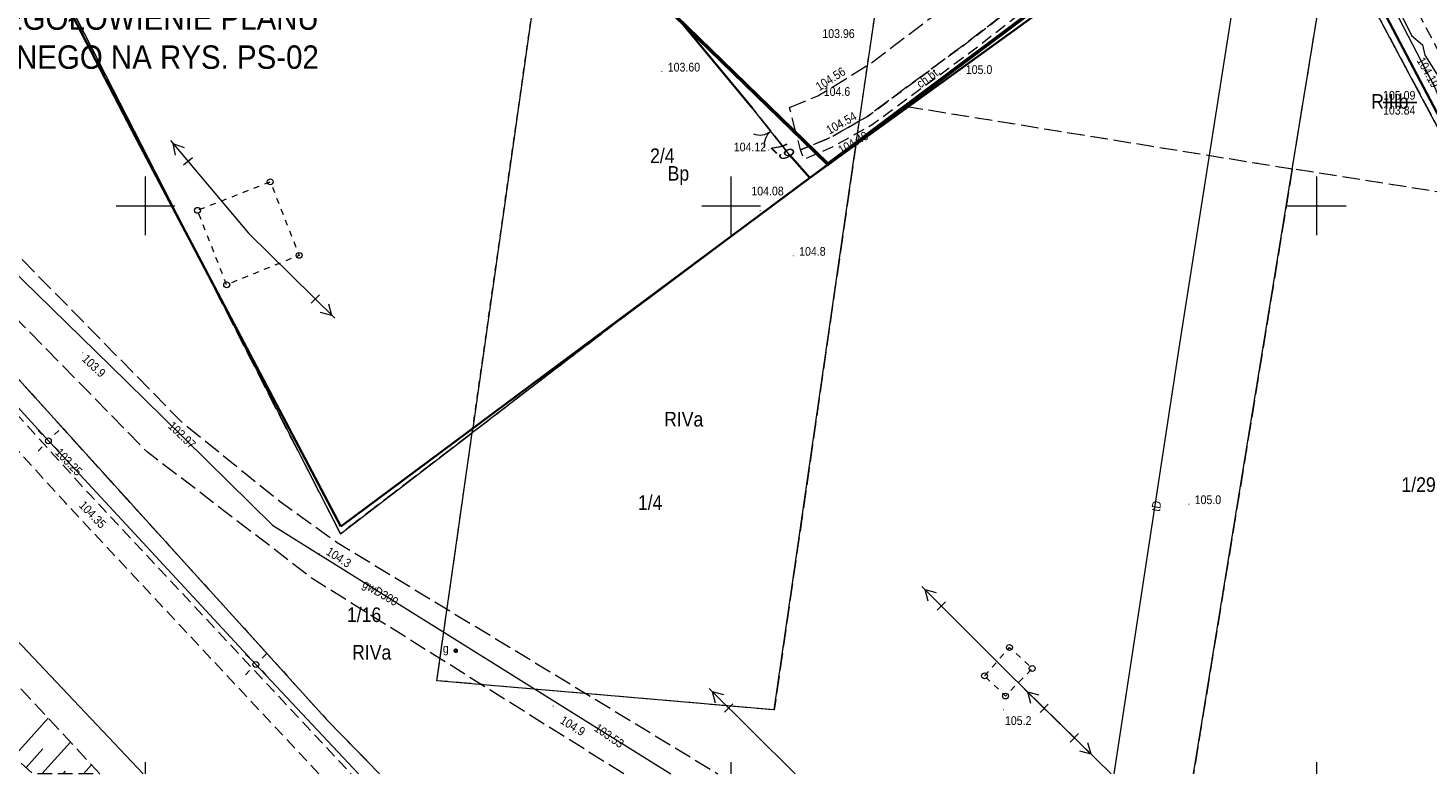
# Model space of a CAD drawing. Extents: x 7490163 to 7490671, y 5783984 to 5784563.
# Tile 9 of 43: x 7490340 to 7490459, y 5784251 to 5784315. Entities that reach past the tile are written whole.
import ezdxf
from ezdxf.enums import TextEntityAlignment as Align

# ---------------------------------------------------------------- set-up
doc = ezdxf.new("R2010")
doc.units = 0
doc.header["$MEASUREMENT"] = 0
for name, pattern in [('1.5_0.5', [2, 1.5, -0.5]), ('218-500', [1, 0.5, -0.5]), ('219-500', [0]), ('HIDDEN', [0.375, 0.25, -0.125]), ('ktok02-500', [0]), ('mz1.0_0.5', [1.5, 1, -0.5]), ('mz1.25_0.5', [1.75, 1.25, -0.5]), ('sm05_500', [1, 0.5, -0.5])]:
    doc.linetypes.add(name, pattern=pattern)
doc.layers.get('0').update_dxf_attribs({"linetype": 'CONTINUOUS', "lineweight": 5})
doc.layers.get('0').transparency = 0.8
for name, color, linetype, transparency in [('0-Inne (niezydentyfikowane)', 7, 'CONTINUOUS', 0.8), ('203-Punkt załamania granicy działki nie stabilizowany', 7, 'CONTINUOUS', 0.8), ('210-Oznaczenie użytku', 7, 'CONTINUOUS', 0.8), ('211-Nr działki', 7, 'CONTINUOUS', 0.8), ('217-Granica konturu klasyfikcyjnego', 7, 'CONTINUOUS', 0.8), ('218-Granica użytku', 7, 'CONTINUOUS', 0.8), ('219-Linia granicy', 7, 'CONTINUOUS', 0.8), ('238-Punkt adresowy', 7, 'CONTINUOUS', 0.8), ('brama (linia)', 7, 'CONTINUOUS', 0.8), ('brama (linia) - symbol', 7, 'CONTINUOUS', 0.8), ('chodnik (powierzchnia)', 7, 'CONTINUOUS', 0.8), ('chodnik (powierzchnia)-Atr17', 7, 'CONTINUOUS', 0.8), ('jezdnia (powierzchnia)', 7, 'CONTINUOUS', 0.8), ('latarnia (punkt)', 7, 'CONTINUOUS', 0.8), ('ogrodzenie trwałe (linia)', 7, 'CONTINUOUS', 0.8), ('przewód elektroenergetyczny (linia)', 7, 'CONTINUOUS', 0.8), ('przewód elektroenergetyczny wysokiego napięcia (linia) - symbol', 7, 'CONTINUOUS', 0.8), ('przewód gazowy (linia)', 7, 'CONTINUOUS', 0.8), ('przewód gazowy (linia)-Atr1', 7, 'CONTINUOUS', 0.8), ('przewód kanalizacyjny (linia)', 7, 'CONTINUOUS', 0.8), ('przewód telekomunikacyjny (linia)', 7, 'CONTINUOUS', 0.8), ('przewód telekomunikacyjny (linia)-Atr1', 7, 'CONTINUOUS', 0.8), ('punkt o określonej wysokości (sieć elektroenergetyczna)', 7, 'CONTINUOUS', 0.8), ('punkt o określonej wysokości (sieć elektroenergetyczna)-Atr2', 7, 'CONTINUOUS', 0.8), ('punkt o określonej wysokości (sieć gazowa)', 7, 'CONTINUOUS', 0.8), ('punkt o określonej wysokości (sieć gazowa)-Atr2', 7, 'CONTINUOUS', 0.8), ('punkt o określonej wysokości (sieć kanalizacyjna)-Atr3', 7, 'CONTINUOUS', 0.8), ('punkt o określonej wysokości (sieć telekomunikacyjna)-Atr2', 7, 'CONTINUOUS', 0.8), ('punkt o określonej wysokości (sieć telekomunikacyjna)-Atr3', 7, 'CONTINUOUS', 0.8), ('punkt wysokościowy naturalny', 7, 'CONTINUOUS', 0.8), ('punkt wysokościowy naturalny-Atr2', 7, 'CONTINUOUS', 0.8), ('punkt wysokościowy sztuczny', 7, 'CONTINUOUS', 0.8), ('punkt wysokościowy sztuczny-Atr2', 7, 'CONTINUOUS', 0.8), ('skarpa nieumocniona (powierzchnia)', 7, 'CONTINUOUS', 0.8), ('słup kratowy (powierzchnia)', 7, 'CONTINUOUS', 0.8), ('słup kratowy (powierzchnia) - symbol', 7, 'CONTINUOUS', 0.8), ('Wstawianie ramki sekcyjnej z opisem', 7, 'CONTINUOUS', 0.8), ('zasuwa - siec gazowa (punkt)', 7, 'CONTINUOUS', 0.8), ('zasuwa - siec gazowa (punkt)-Atr17', 7, 'CONTINUOUS', 0.8)]:
    doc.layers.add(name, color=color, linetype=linetype, transparency=transparency)
doc.layers.add('___granice działki', color=7, linetype='CONTINUOUS', lineweight=60)
doc.styles.get("Standard").update_dxf_attribs({"font": 'txt', "width": 0.75})
doc.styles.add('WYMIAR', font='arial.ttf', dxfattribs={"width": 0.9, "height": 0.9})
doc.linetypes.add('902-500', pattern='A,3.75,0,[1,ksztalty.shx,S=0.5,R=0,X=0,Y=0],3.75', length=7.5)

# ---------------------------------------------------------------- blocks, each defined once
blk = doc.blocks.new('SM01')
at = {"color": 0, "linetype": 'Continuous', "lineweight": 13}
for p, q in [((-0.53, 0.531), (-0.883, 0.884)), ((0.531, 0.531), (0.884, 0.884)), ((-0.53, -0.53), (-0.883, -0.883)), ((0.531, -0.53), (0.884, -0.883))]:
    blk.add_line(p, q, dxfattribs=at)
blk.add_circle((0, 0), 0.25, dxfattribs=at)
blk = doc.blocks.new('PW01')
at = {"linetype": 'Continuous', "lineweight": 13}
h = blk.add_hatch(color=0, dxfattribs=at)
edge = h.paths.add_edge_path()
edge.add_arc((0, 0), 0.045, 0, 360)
blk = doc.blocks.new('PW02')
at = {"linetype": 'Continuous', "lineweight": 13}
h = blk.add_hatch(color=0, dxfattribs=at)
edge = h.paths.add_edge_path()
edge.add_arc((0, 0), 0.045, 0, 360)
blk = doc.blocks.new('US25')
at = {"linetype": 'Continuous', "lineweight": 0}
h = blk.add_hatch(color=0, dxfattribs=at)
edge = h.paths.add_edge_path()
edge.add_arc((0, 0), 0.2, 0, 360)
blk = doc.blocks.new('OK02')
at = {"color": 0, "linetype": 'Continuous', "lineweight": 0}
for centre, start, end in [((-1.5, 0), 0, 60), ((1.5, 0), 120, 180)]:
    blk.add_arc(centre, 1.5, start, end, dxfattribs=at)
blk = doc.blocks.new('SM05')
at = {"color": 0, "linetype": 'Continuous', "lineweight": 13}
blk.add_circle((0, 0), 0.25, dxfattribs=at)
blk = doc.blocks.new('PE02')
at = {"color": 0, "linetype": 'Continuous', "lineweight": 13}
for p, q in [((10.35, 0), (0, 0)), ((8, -0.5), (8, 0.5)), ((10, 0), (9.134, 0.5)), ((10, 0), (9.134, -0.5))]:
    blk.add_line(p, q, dxfattribs=at)
blk = doc.blocks.new('203')
at = {"linetype": 'Continuous', "lineweight": 0}
h = blk.add_hatch(color=0, dxfattribs=at)
edge = h.paths.add_edge_path()
edge.add_arc((0, 0), 0.045, 0, 360)

msp = doc.modelspace()

# ---------------------------------------------------------------- linework, layer by layer
at = {"layer": '0-Inne (niezydentyfikowane)', "color": 7, "linetype": 'Continuous', "lineweight": 13}
for p, q in [((7490338.75, 5784252.98), (7490341.69, 5784256.24)), ((7490341.15, 5784251.5), (7490343.59, 5784254.2)), ((7490339.79, 5784252.03), (7490341.22, 5784253.62)), ((7490342.95, 5784251.5), (7490343.15, 5784251.72)), ((7490344.69, 5784251.5), (7490345.39, 5784252.27))]:
    msp.add_line(p, q, dxfattribs=at)
at = {"layer": '217-Granica konturu klasyfikcyjnego', "color": 3, "linetype": '1.5_0.5', "lineweight": 18, "flags": 128}
for points in [[(7490366.63, 5784272), (7490321.02, 5784361.08)], [(7490446.66, 5784332.33), (7490414.87, 5784308.51)], [(7490447.9, 5784303.16), (7490451.25, 5784323.72)], [(7490463.54, 5784300.68), (7490451.25, 5784323.72)], [(7490414.87, 5784308.51), (7490410.66, 5784305.36)], [(7490414.87, 5784308.51), (7490447.9, 5784303.16)], [(7490410.66, 5784305.36), (7490403.67, 5784256.96)], [(7490410.66, 5784305.36), (7490408.25, 5784303.56)], [(7490408.25, 5784303.56), (7490390.5, 5784290.27)], [(7490447.9, 5784303.16), (7490439.46, 5784251.5)], [(7490463.54, 5784300.68), (7490447.9, 5784303.16)], [(7490332.89, 5784292.09), (7490365.58, 5784256.01)], [(7490390.5, 5784290.27), (7490377.88, 5784280.61)], [(7490377.88, 5784280.61), (7490366.63, 5784272)], [(7490374.87, 5784259.45), (7490377.88, 5784280.61)], [(7490403.67, 5784256.96), (7490374.87, 5784259.45)], [(7490365.58, 5784256.01), (7490369.97, 5784251.5)]]:
    msp.add_lwpolyline(points, dxfattribs=at)
at = {"layer": '218-Granica użytku', "color": 3, "linetype": '218-500', "lineweight": 18, "flags": 128}
for points in [[(7490410.66, 5784305.36), (7490421.56, 5784379.62)], [(7490366.63, 5784272), (7490321.02, 5784361.08)], [(7490446.66, 5784332.33), (7490414.87, 5784308.51)], [(7490377.88, 5784280.61), (7490384.44, 5784326.69)], [(7490408.25, 5784303.56), (7490384.44, 5784326.69)], [(7490447.9, 5784303.16), (7490451.25, 5784323.72)], [(7490463.54, 5784300.68), (7490451.25, 5784323.72)], [(7490414.87, 5784308.51), (7490410.66, 5784305.36)], [(7490414.87, 5784308.51), (7490447.9, 5784303.16)], [(7490410.66, 5784305.36), (7490403.67, 5784256.96)], [(7490410.66, 5784305.36), (7490408.25, 5784303.56)], [(7490408.25, 5784303.56), (7490390.5, 5784290.27)], [(7490447.9, 5784303.16), (7490439.46, 5784251.5)], [(7490463.54, 5784300.68), (7490447.9, 5784303.16)], [(7490332.89, 5784292.09), (7490365.58, 5784256.01)], [(7490390.5, 5784290.27), (7490377.88, 5784280.61)], [(7490377.88, 5784280.61), (7490366.63, 5784272)], [(7490374.87, 5784259.45), (7490377.88, 5784280.61)], [(7490403.67, 5784256.96), (7490374.87, 5784259.45)], [(7490365.58, 5784256.01), (7490369.97, 5784251.5)]]:
    msp.add_lwpolyline(points, dxfattribs=at)
at = {"layer": '219-Linia granicy', "color": 7, "linetype": '219-500', "lineweight": 18, "flags": 128}
for points in [[(7490410.66, 5784305.36), (7490421.56, 5784379.62)], [(7490321.02, 5784361.08), (7490366.63, 5784272)], [(7490446.66, 5784332.33), (7490410.66, 5784305.36)], [(7490384.44, 5784326.69), (7490377.88, 5784280.61)], [(7490408.25, 5784303.56), (7490384.44, 5784326.69)], [(7490439.46, 5784251.5), (7490451.25, 5784323.72)], [(7490489.74, 5784251.5), (7490451.25, 5784323.72)], [(7490403.67, 5784256.96), (7490410.66, 5784305.36)], [(7490408.25, 5784303.56), (7490410.66, 5784305.36)], [(7490390.5, 5784290.27), (7490408.25, 5784303.56)], [(7490332.89, 5784292.09), (7490365.58, 5784256.01)], [(7490390.5, 5784290.27), (7490377.88, 5784280.61)], [(7490366.63, 5784272), (7490377.88, 5784280.61)], [(7490374.87, 5784259.45), (7490377.88, 5784280.61)], [(7490403.67, 5784256.96), (7490374.87, 5784259.45)], [(7490365.58, 5784256.01), (7490369.97, 5784251.5)]]:
    msp.add_lwpolyline(points, dxfattribs=at)
at = {"layer": '___granice działki', "color": 7, "linetype": 'HIDDEN', "ltscale": 20, "const_width": 0.3}
msp.add_lwpolyline([(7490408.25, 5784303.56), (7490446.66, 5784332.33), (7490405.34, 5784410.18), (7490386.33, 5784414.4), (7490334.42, 5784375.3)], close=True, dxfattribs=at)
at = {"layer": 'brama (linia)', "color": 7, "linetype": 'ktok02-500', "lineweight": 18, "flags": 128}
msp.add_lwpolyline([(7490404.97, 5784304.36), (7490401.8, 5784308.38)], dxfattribs=at)
at = {"layer": 'chodnik (powierzchnia)', "color": 7, "linetype": 'mz1.0_0.5', "lineweight": 18, "flags": 128}
for points in [[(7490450.99, 5784336.64), (7490465.96, 5784308.32), (7490473.32, 5784294.14), (7490476.12, 5784288.81), (7490478.33, 5784284.76), (7490492.29, 5784258.12), (7490490.07, 5784257.02), (7490476, 5784283.51), (7490463.61, 5784307.1), (7490449.03, 5784334.76), (7490448.7, 5784335.32)], [(7490405.91, 5784304.78), (7490408.33, 5784305.77), (7490411.63, 5784307.64), (7490420.25, 5784314.03), (7490427, 5784319.23), (7490427.35, 5784318.5), (7490420.8, 5784313.38), (7490412.02, 5784306.91), (7490408.67, 5784305.03), (7490406.2, 5784303.97)]]:
    msp.add_lwpolyline(points, close=True, dxfattribs=at)
for points in [[(7490364.8, 5784251.5), (7490343.21, 5784274.59), (7490321.64, 5784298.36), (7490289.99, 5784333.24), (7490291.53, 5784334.53)], [(7490291.53, 5784334.53), (7490323.11, 5784299.71), (7490345.23, 5784275.34), (7490367.54, 5784251.5)]]:
    msp.add_lwpolyline(points, dxfattribs=at)
at = {"layer": 'jezdnia (powierzchnia)', "color": 7, "linetype": '1.5_0.5', "lineweight": 18, "flags": 128}
for points in [[(7490406.7, 5784302.4), (7490366.66, 5784272.61), (7490349.24, 5784305.67), (7490327.32, 5784347.94), (7490321.11, 5784360.45), (7490323.96, 5784363.02), (7490318.94, 5784373.06), (7490329.42, 5784380.46), (7490343.83, 5784366.09), (7490366.28, 5784344.31), (7490395.15, 5784316.36), (7490401.8, 5784308.38), (7490404.97, 5784304.36)], [(7490404.98, 5784308.4), (7490407.4, 5784309.39), (7490411.91, 5784312.17), (7490421.79, 5784319.66), (7490429.47, 5784325.55), (7490440.34, 5784333.75), (7490446.11, 5784338.45), (7490446.78, 5784338.94), (7490448.7, 5784335.32), (7490447.98, 5784335.01), (7490445.55, 5784333.26), (7490432.29, 5784323.17), (7490427, 5784319.23), (7490420.25, 5784314.03), (7490411.63, 5784307.64), (7490408.33, 5784305.77), (7490405.91, 5784304.78)]]:
    msp.add_lwpolyline(points, close=True, dxfattribs=at)
for points in [[(7490390.82, 5784251.5), (7490364.31, 5784268.12), (7490350.15, 5784278.97), (7490294.75, 5784335.53), (7490294.88, 5784341.32)], [(7490294.88, 5784341.32), (7490322.49, 5784312.69), (7490353.12, 5784281.51), (7490358.42, 5784277.23), (7490361.49, 5784274.76), (7490366.36, 5784271.26), (7490398.86, 5784251.5)]]:
    msp.add_lwpolyline(points, dxfattribs=at)
at = {"layer": 'ogrodzenie trwałe (linia)', "color": 7, "linetype": '902-500', "lineweight": 35, "flags": 128}
for points in [[(7490329.42, 5784380.46), (7490318.94, 5784373.06), (7490323.96, 5784363.02), (7490321.11, 5784360.45), (7490327.32, 5784347.94), (7490349.24, 5784305.67), (7490366.66, 5784272.61)], [(7490401.8, 5784308.38), (7490395.15, 5784316.36), (7490366.28, 5784344.31), (7490343.83, 5784366.09), (7490329.42, 5784380.46)], [(7490406.7, 5784302.4), (7490447.7, 5784332.03)], [(7490447.7, 5784332.03), (7490451.76, 5784324.2), (7490453.11, 5784321.58), (7490471.94, 5784285.74), (7490489.86, 5784251.5)], [(7490366.66, 5784272.61), (7490406.7, 5784302.4), (7490404.97, 5784304.36)]]:
    msp.add_lwpolyline(points, dxfattribs=at)
at = {"layer": 'przewód elektroenergetyczny (linia)', "color": 1, "linetype": 'Continuous', "lineweight": 18, "flags": 128}
for points in [[(7490324.16, 5784299.19), (7490341.7, 5784279.94)], [(7490341.7, 5784279.94), (7490341.87, 5784279.76), (7490359.41, 5784260.84)], [(7490359.41, 5784260.84), (7490368.17, 5784251.5)]]:
    msp.add_lwpolyline(points, dxfattribs=at)
at = {"layer": 'przewód gazowy (linia)', "color": 40, "linetype": 'Continuous', "lineweight": 18, "flags": 128}
msp.add_lwpolyline([(7490266.88, 5784364.55), (7490273.89, 5784358.37), (7490289.4, 5784342.66), (7490312.13, 5784320.41), (7490347, 5784286.34), (7490351.47, 5784281.95), (7490360.83, 5784272.73), (7490388.13, 5784255.69), (7490394.83, 5784251.5)], dxfattribs=at)
at = {"layer": 'przewód kanalizacyjny (linia)', "color": 34, "linetype": 'Continuous', "lineweight": 18, "flags": 128}
msp.add_lwpolyline([(7490316.47, 5784286.41), (7490317.14, 5784286.01), (7490349.78, 5784251.5)], dxfattribs=at)
at = {"layer": 'przewód telekomunikacyjny (linia)', "color": 30, "linetype": 'Continuous', "lineweight": 18, "flags": 128}
for points in [[(7490459.22, 5784358.56), (7490459.08, 5784358.05), (7490447.57, 5784352.39), (7490446.28, 5784339.06), (7490438.26, 5784288.21), (7490432.66, 5784251.5)], [(7490460.47, 5784309.12), (7490460.13, 5784310.03), (7490448.1, 5784333.26), (7490444.78, 5784339.67), (7490444.3, 5784340.41)], [(7490448.1, 5784333.26), (7490454.45, 5784321.97), (7490458.08, 5784314.55), (7490459.03, 5784313.74), (7490459.22, 5784312.86), (7490463.32, 5784306.41), (7490466.54, 5784299.03), (7490477.27, 5784277.88), (7490481.1, 5784271.05), (7490483.93, 5784271.84), (7490487.43, 5784264.58), (7490488.37, 5784261.83), (7490486.8, 5784260.57), (7490491.49, 5784251.5)]]:
    msp.add_lwpolyline(points, dxfattribs=at)
at = {"layer": 'punkt o określonej wysokości (sieć telekomunikacyjna)-Atr2', "color": 7, "flags": 128}
msp.add_lwpolyline([(7490455.65, 5784308.83), (7490458.53, 5784308.83)], dxfattribs=at)
at = {"layer": 'skarpa nieumocniona (powierzchnia)', "color": 7, "linetype": 'mz1.25_0.5', "lineweight": 18, "flags": 128}
msp.add_lwpolyline([(7490294.33, 5784307.7), (7490321.68, 5784277.74), (7490346.1, 5784251.5), (7490340.39, 5784251.5), (7490316.4, 5784273.14), (7490286.91, 5784300.44), (7490275.05, 5784311.54), (7490269.89, 5784314.31), (7490264.97, 5784319.98), (7490264.97, 5784320.06), (7490273.63, 5784327.44)], close=True, dxfattribs=at)
at = {"layer": 'słup kratowy (powierzchnia)', "color": 7, "linetype": 'sm05_500', "lineweight": 18, "flags": 128}
for points in [[(7490356.92, 5784293.26), (7490354.43, 5784299.62), (7490360.64, 5784302.06), (7490363.11, 5784295.77)], [(7490421.63, 5784259.86), (7490423.75, 5784262.29), (7490425.7, 5784260.5), (7490423.41, 5784258.14)]]:
    msp.add_lwpolyline(points, close=True, dxfattribs=at)
at = {"layer": 'Wstawianie ramki sekcyjnej z opisem', "color": 7, "linetype": 'Continuous', "lineweight": 13, "flags": 128}
for points in [[(7490350, 5784297.5), (7490350, 5784302.5)], [(7490400, 5784297.5), (7490400, 5784302.5)], [(7490450, 5784297.5), (7490450, 5784302.5)], [(7490347.5, 5784300), (7490352.5, 5784300)], [(7490397.5, 5784300), (7490402.5, 5784300)], [(7490447.5, 5784300), (7490452.5, 5784300)], [(7490350, 5784251.5), (7490350, 5784252.5)], [(7490400, 5784251.5), (7490400, 5784252.5)], [(7490450, 5784251.5), (7490450, 5784252.5)]]:
    msp.add_lwpolyline(points, dxfattribs=at)

# ---------------------------------------------------------------- block references
at = {"layer": '203-Punkt załamania granicy działki nie stabilizowany', "color": 7, "linetype": 'Continuous', "lineweight": 18}
for p in [(7490410.66, 5784305.36), (7490408.25, 5784303.56), (7490390.5, 5784290.27), (7490377.88, 5784280.61), (7490366.63, 5784272), (7490374.87, 5784259.45), (7490403.67, 5784256.96), (7490365.58, 5784256.01)]:
    msp.add_blockref('203', p, dxfattribs=at)
at = {"layer": 'brama (linia) - symbol', "color": 7, "linetype": 'Continuous', "lineweight": 18, "rotation": 128.258}
msp.add_blockref('OK02', (7490403.38, 5784306.37), dxfattribs=at)
at = {"layer": 'latarnia (punkt)', "color": 7, "linetype": 'Continuous', "lineweight": 18}
for p in [(7490341.7, 5784279.94), (7490359.41, 5784260.84)]:
    msp.add_blockref('SM01', p, dxfattribs=at)
at = {"layer": 'przewód elektroenergetyczny wysokiego napięcia (linia) - symbol', "color": 1, "linetype": 'Continuous', "lineweight": 18}
for p, rotation in [((7490358.8, 5784297.68), 130.245), ((7490358.8, 5784297.68), 315.3000000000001), ((7490423.58, 5784260.17), 134.907), ((7490423.58, 5784260.17), 315.602), ((7490405.47, 5784251.5), 135.3), ((7490432.43, 5784251.5), 135.602)]:
    msp.add_blockref('PE02', p, dxfattribs=dict(at, rotation=rotation))
at = {"layer": 'punkt o określonej wysokości (sieć elektroenergetyczna)', "color": 1, "linetype": 'Continuous', "lineweight": 13}
msp.add_blockref('PW01', (7490341.87, 5784279.76), dxfattribs=at)
at = {"layer": 'punkt o określonej wysokości (sieć gazowa)', "color": 40, "linetype": 'Continuous', "lineweight": 13}
for p in [(7490351.47, 5784281.95), (7490388.13, 5784255.69)]:
    msp.add_blockref('PW01', p, dxfattribs=at)
at = {"layer": 'punkt wysokościowy naturalny', "color": 7, "linetype": 'Continuous', "lineweight": 13}
for p in [(7490419.53, 5784311.26), (7490407.4, 5784309.39), (7490405.3, 5784295.74), (7490344.63, 5784287.44), (7490439.07, 5784274.53), (7490364.85, 5784270.28), (7490384.8, 5784257.28), (7490423.24, 5784256.97)]:
    msp.add_blockref('PW01', p, dxfattribs=at)
at = {"layer": 'punkt wysokościowy sztuczny', "color": 7, "linetype": 'Continuous', "lineweight": 13}
for p in [(7490394.08, 5784311.47), (7490407.4, 5784309.39), (7490408.33, 5784305.77), (7490403.21, 5784304.77), (7490408.67, 5784305.03), (7490402.47, 5784299.61), (7490345.23, 5784275.34)]:
    msp.add_blockref('PW02', p, dxfattribs=at)
at = {"layer": 'słup kratowy (powierzchnia) - symbol', "color": 7, "linetype": 'Continuous', "lineweight": 18}
for p in [(7490360.64, 5784302.06), (7490354.43, 5784299.62), (7490363.11, 5784295.77), (7490356.92, 5784293.26), (7490423.75, 5784262.29), (7490421.63, 5784259.86), (7490425.7, 5784260.5), (7490423.41, 5784258.14)]:
    msp.add_blockref('SM05', p, dxfattribs=at)
at = {"layer": 'zasuwa - siec gazowa (punkt)', "color": 7, "linetype": 'Continuous', "lineweight": 13, "rotation": 187.5219999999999}
msp.add_blockref('US25', (7490376.48, 5784262.01), dxfattribs=at)

# ---------------------------------------------------------------- texts
at = {"layer": '210-Oznaczenie użytku', "color": 3, "linetype": 'Continuous', "lineweight": 18, "width": 0.9}
for s, p in [('RIIIb', (7490454.64, 5784308.29)), ('Bp', (7490394.57, 5784302.15)), ('RIVa', (7490394.27, 5784281.16)), ('RIVa', (7490367.63, 5784261.25))]:
    msp.add_text(s, height=1.25, dxfattribs=at).set_placement(p)
at = {"layer": '211-Nr działki', "color": 7, "linetype": 'Continuous', "lineweight": 18, "width": 0.9}
for s, p in [('2/4', (7490393.07, 5784303.65)), ('1/4', (7490392.03, 5784274.04)), ('1/16', (7490367.19, 5784264.46))]:
    msp.add_text(s, height=1.25, dxfattribs=at).set_placement(p)
msp.add_text('1/29', height=1.25, dxfattribs=at).set_placement((7490460.15, 5784275.57), align=Align.RIGHT)
at = {"layer": '238-Punkt adresowy', "color": 7, "linetype": 'Continuous', "lineweight": 25, "oblique": 15, "width": 0.9}
msp.add_text('67', height=1.25, rotation=135.682, dxfattribs=at).set_placement((7490404.57, 5784304.6), align=Align.MIDDLE_CENTER)
at = {"layer": '___granice działki', "color": 7, "linetype": 'Continuous', "lineweight": 30, "insert": (7490364.79, 5784320.37), "char_height": 2, "attachment_point": 3, "style": 'WYMIAR'}
msp.add_mtext('UWAGA\\PUSZCZEGÓŁOWIENIE PLANU \\PSYTUACYJNEGO NA RYS. PS-02', dxfattribs=at)
at = {"layer": 'chodnik (powierzchnia)-Atr17', "color": 7, "width": 0.9}
msp.add_text('ch.bt.', height=0.75, rotation=36.55, dxfattribs=at).set_placement((7490416.82, 5784310.97), align=Align.MIDDLE_CENTER)
at = {"layer": 'przewód gazowy (linia)-Atr1', "color": 7, "width": 0.9}
msp.add_text('gwD300', height=0.75, rotation=329.171, dxfattribs=at).set_placement((7490370.05, 5784266.96), align=Align.MIDDLE_CENTER)
at = {"layer": 'przewód telekomunikacyjny (linia)-Atr1', "color": 30, "width": 0.9}
msp.add_text('tD', height=0.75, rotation=81.322, dxfattribs=at).set_placement((7490436.29, 5784274.36), align=Align.MIDDLE_CENTER)
at = {"layer": 'punkt o określonej wysokości (sieć elektroenergetyczna)-Atr2', "color": 1, "width": 0.9}
msp.add_text('103.25', height=0.75, rotation=313.842, dxfattribs=at).set_placement((7490342.49, 5784279.13), align=Align.MIDDLE_LEFT)
at = {"layer": 'punkt o określonej wysokości (sieć gazowa)-Atr2', "color": 40, "width": 0.9}
for s, rotation, p in [('102.97', 315.963, (7490352.12, 5784281.39)), ('103.53', 325.345, (7490388.45, 5784255.54))]:
    msp.add_text(s, height=0.75, rotation=rotation, dxfattribs=at).set_placement(p, align=Align.MIDDLE_LEFT)
at = {"layer": 'punkt o określonej wysokości (sieć kanalizacyjna)-Atr3', "color": 34, "width": 0.9}
msp.add_text('103.96', height=0.75, dxfattribs=at).set_placement((7490407.78, 5784314.11), align=Align.BOTTOM_LEFT)
at = {"layer": 'punkt o określonej wysokości (sieć telekomunikacyjna)-Atr2', "color": 30, "width": 0.9}
msp.add_text('104.19', height=0.75, rotation=298.951, dxfattribs=at).set_placement((7490458.83, 5784312.6), align=Align.MIDDLE_LEFT)
msp.add_text('105.09', height=0.75, dxfattribs=at).set_placement((7490455.65, 5784308.84), align=Align.BOTTOM_LEFT)
at = {"layer": 'punkt o określonej wysokości (sieć telekomunikacyjna)-Atr3', "color": 30, "width": 0.9}
msp.add_text('103.84', height=0.75, dxfattribs=at).set_placement((7490455.65, 5784307.57), align=Align.BOTTOM_LEFT)
at = {"layer": 'punkt wysokościowy naturalny-Atr2', "color": 7, "width": 0.9}
for s, p in [('105.0', (7490420.03, 5784311.26)), ('104.6', (7490407.9, 5784309.39)), ('104.8', (7490405.8, 5784295.74)), ('105.0', (7490439.57, 5784274.53)), ('105.2', (7490423.37, 5784255.67))]:
    msp.add_text(s, height=0.75, dxfattribs=at).set_placement(p)
for s, rotation, p in [('103.9', 316.671, (7490344.51, 5784286.84)), ('104.3', 327.381, (7490365.34, 5784270.28)), ('104.9', 328.402, (7490385.31, 5784255.87))]:
    msp.add_text(s, height=0.75, rotation=rotation, dxfattribs=at).set_placement(p)
at = {"layer": 'punkt wysokościowy sztuczny-Atr2', "color": 7, "width": 0.9}
for s, p in [('103.60', (7490394.58, 5784311.47)), ('104.12', (7490400.22, 5784304.65)), ('104.08', (7490401.72, 5784300.89))]:
    msp.add_text(s, height=0.75, dxfattribs=at).set_placement(p)
for s, rotation, p in [('104.56', 32.771, (7490407.52, 5784309.78)), ('104.54', 29.249, (7490408.38, 5784306.07)), ('104.49', 30.426, (7490409.41, 5784304.37)), ('104.35', 314.022, (7490344.25, 5784274.37))]:
    msp.add_text(s, height=0.75, rotation=rotation, dxfattribs=at).set_placement(p)
at = {"layer": 'zasuwa - siec gazowa (punkt)-Atr17', "color": 7, "width": 0.9}
msp.add_text('g', height=0.75, dxfattribs=at).set_placement((7490375.38, 5784262.21), align=Align.MIDDLE_LEFT)

doc.saveas('drawing.dxf')
